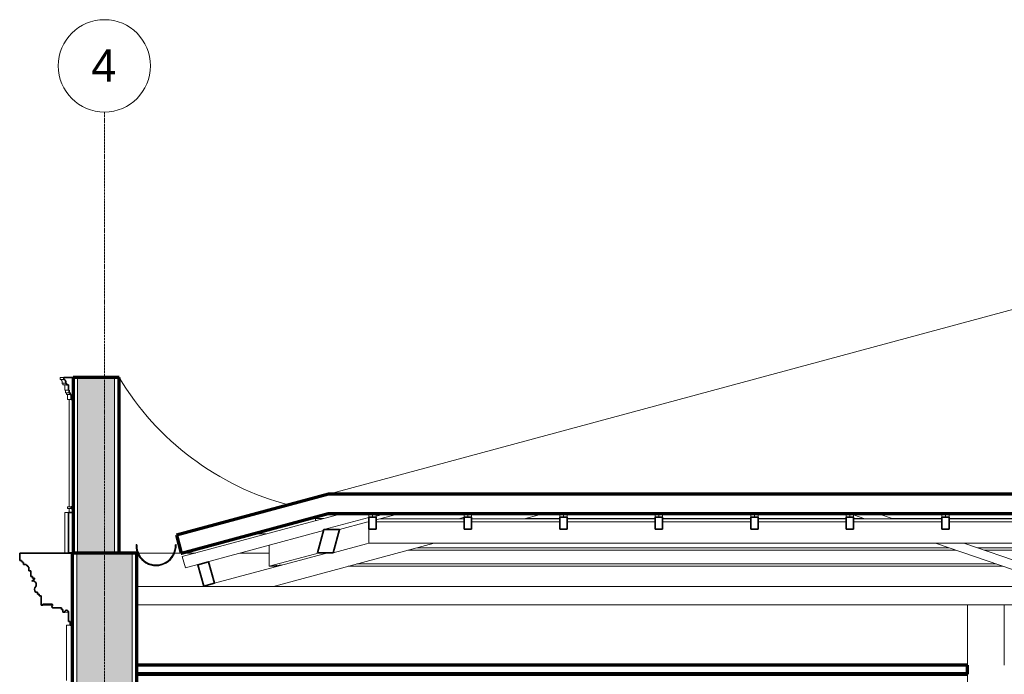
# Model space of a CAD drawing. Header units: millimetres. Extents: x -5363 to 61877, y -2112 to 8822.
# Tile 2 of 17: x -3633 to 1701, y 4672 to 8217. Entities that reach past the tile are written whole.
import ezdxf

# ---------------------------------------------------------------- set-up
doc = ezdxf.new("R2010")
doc.units = ezdxf.units.MM
doc.linetypes.add('_Traço - ponto', pattern=[16, 12, -2, 0, -2])
for name, color, linetype, lineweight in [('A-CLNG', 13, 'Continuous', 18), ('A-GENM', 13, 'Continuous', 18), ('A-GLAZ-CWMG', 51, 'Continuous', 18), ('A-ROOF', 132, 'Continuous', 18), ('A-ROOF-MCUT', 132, 'Continuous', 25), ('A-WALL', 113, 'Continuous', 18), ('A-WALL-PATT', 111, 'Continuous', 70), ('S-GRID', 1, 'Continuous', 9), ('S-GRID-IDEN', 1, 'Continuous', 9)]:
    doc.layers.add(name, color=color, linetype=linetype, lineweight=lineweight)
doc.styles.add('Arial_2', font='arial.ttf', dxfattribs={"height": 175})

# ---------------------------------------------------------------- blocks, each defined once
blk = doc.blocks.new('Generic Models 19 - Generic Models 19-3087287-CORTE C - CORTE DE IMPLANTAÇÃO')
at = {"layer": 'A-GENM'}
for p, q in [((-3413.8, 6279.4), (-3393.8, 6279.4)), ((-3413.8, 6279.4), (-3413.8, 6269.4)), ((-3413.8, 6269.4), (-3393.8, 6269.4)), ((-3403.8, 6249.4), (-3383.8, 6249.4)), ((-3398.8, 6249.4), (-3398.8, 6239.4)), ((-3398.8, 6239.4), (-3378.8, 6239.4)), ((-3388.8, 6239.4), (-3388.8, 6210)), ((-3388.8, 6210), (-3368.8, 6210)), ((-3383.8, 6210), (-3383.8, 6196.5)), ((-3383.8, 6196.5), (-3363.8, 6196.5)), ((-3378.8, 6196.5), (-3378.8, 6186.9)), ((-3378.8, 6186.9), (-3358.8, 6186.9)), ((-3373.8, 6186.9), (-3373.8, 6160.6)), ((-3373.8, 6160.6), (-3353.8, 6160.6)), ((-3363.8, 5579.1), (-3363.8, 6160.6)), ((-3368.8, 5549.1), (-3388.8, 5549.1)), ((-3388.8, 5329.1), (-3388.8, 5549.1)), ((-3353.8, 5579.1), (-3373.8, 5579.1)), ((-3373.8, 5569.1), (-3373.8, 5579.1)), ((-3373.8, 5569.1), (-3353.8, 5569.1)), ((-3363.8, 5549.1), (-3363.8, 5569.1)), ((-3388.8, 5329.1), (-3368.8, 5329.1)), ((-3363.8, 5328.7), (-3363.8, 5329.1))]:
    blk.add_line(p, q, dxfattribs=at)
at = {"layer": 'A-GENM', "lineweight": 35}
for p, q in [((-3343.8, 6279.4), (-3393.8, 6279.4)), ((-3393.8, 6279.4), (-3393.8, 6269.4)), ((-3393.8, 6269.4), (-3392, 6269.4)), ((-3383.8, 6249.4), (-3378.8, 6249.4)), ((-3378.8, 6249.4), (-3378.8, 6239.4)), ((-3343.8, 6160.6), (-3343.8, 6279.4)), ((-3378.8, 6239.4), (-3368.8, 6239.4)), ((-3368.8, 6239.4), (-3368.8, 6210)), ((-3368.8, 6210), (-3363.8, 6210)), ((-3363.8, 6210), (-3363.8, 6196.5)), ((-3363.8, 6196.5), (-3358.8, 6196.5)), ((-3358.8, 6196.5), (-3358.8, 6186.9)), ((-3358.8, 6186.9), (-3353.8, 6186.9)), ((-3353.8, 6186.9), (-3353.8, 6160.6)), ((-3353.8, 6160.6), (-3343.8, 6160.6)), ((-3343.8, 5549.1), (-3368.8, 5549.1)), ((-3368.8, 5549.1), (-3368.8, 5329.1)), ((-3343.8, 5579.1), (-3353.8, 5579.1)), ((-3353.8, 5579.1), (-3353.8, 5569.1)), ((-3353.8, 5569.1), (-3343.8, 5569.1)), ((-3343.8, 5569.1), (-3343.8, 5579.1)), ((-3343.8, 5329.1), (-3343.8, 5549.1)), ((-3368.8, 5329.1), (-3343.8, 5329.1))]:
    blk.add_line(p, q, dxfattribs=at)
blk.add_arc((-3399.3, 6254.7), 16.4, 341.0739, 63.7552, dxfattribs=at)
at = {"layer": 'A-GENM'}
blk.add_arc((-1790.4, 7058.3), 1518.4, 215.2308, 215.8267, dxfattribs=at)
blk.add_open_spline([(-3412, 6269.4), (-3410.8, 6268.8), (-3408.6, 6267.3), (-3406.4, 6264.9), (-3404.9, 6262.7), (-3403.8, 6260.3), (-3402.5, 6255.9), (-3402.9, 6251.8), (-3403.8, 6249.4)], degree=3, knots=[0, 0, 0, 0, 0.166667, 0.333333, 0.416667, 0.5, 0.666667, 1, 1, 1, 1], dxfattribs=at)
blk = doc.blocks.new('Generic Models 17 - Generic Models 17-3093004-CORTE C - CORTE DE IMPLANTAÇÃO')
at = {"layer": 'A-GENM'}
for p in [(-3378.9, 4638.7), (-3358.6, 4938.7)]:
    blk.add_line(p, (-3378.9, 4938.7), dxfattribs=at)
blk = doc.blocks.new('Rectangular Mullion - 2x5 cm-4253628-CORTE C - CORTE DE IMPLANTAÇÃO')
at = {"layer": 'A-GLAZ-CWMG'}
for p, q in [((-2029.8, 5516.1), (-2029.8, 5525.1)), ((-2029.8, 5505.5), (-2029.8, 5516.1)), ((-1986.3, 5516.1), (-2029.8, 5516.1)), ((-2029.8, 5505.5), (-2025.6, 5505.5)), ((-1990.6, 5535.7), (-1913.9, 5535.7)), ((-707.5, 5516.1), (-892.9, 5516.1)), ((-820.5, 5535.7), (-707.5, 5535.7)), ((-667.5, 5535.7), (-190.1, 5535.7)), ((-190.1, 5516.1), (-667.5, 5516.1)), ((-150.1, 5535.7), (327.3, 5535.7)), ((327.3, 5516.1), (-150.1, 5516.1)), ((367.3, 5535.7), (844.6, 5535.7)), ((844.6, 5516.1), (367.3, 5516.1)), ((940.2, 5516.1), (884.6, 5516.1)), ((1037, 5535.7), (1362, 5535.7)), ((1362, 5516.1), (1093.7, 5516.1)), ((1402, 5535.7), (1879.3, 5535.7)), ((1879.3, 5516.1), (1402, 5516.1))]:
    blk.add_line(p, q, dxfattribs=at)
blk = doc.blocks.new('Rectangular Mullion - 6x12 cm 2-3933714-CORTE C - CORTE DE IMPLANTAÇÃO')
at = {"layer": 'A-GLAZ-CWMG'}
for p, q in [((-1795.8, 5506.4), (-1985.1, 5455.3)), ((-1753.4, 5495), (-1900.3, 5455.3)), ((-1753.4, 5379.4), (-1933.8, 5330.7))]:
    blk.add_line(p, q, dxfattribs=at)
at = {"layer": 'A-GLAZ-CWMG', "lineweight": 35}
for p, q in [((-1985.1, 5455.3), (-2018.6, 5330.7)), ((-1900.3, 5455.3), (-1985.1, 5455.3)), ((-1933.8, 5330.7), (-1900.3, 5455.3)), ((-2018.6, 5330.7), (-1933.8, 5330.7))]:
    blk.add_line(p, q, dxfattribs=at)
blk = doc.blocks.new('Rectangular Mullion - 6x12 cm-3934020-CORTE C - CORTE DE IMPLANTAÇÃO')
at = {"layer": 'A-GLAZ-CWMG', "lineweight": 35}
for p, q in [((-2609.2, 5280.6), (-2667.2, 5265)), ((-2578, 5164.7), (-2609.2, 5280.6)), ((-2667.2, 5265), (-2635.9, 5149.1)), ((-2635.9, 5149.1), (-2578, 5164.7))]:
    blk.add_line(p, q, dxfattribs=at)
blk = doc.blocks.new('Rectangular Mullion - 4x6_3-3925250-CORTE C - CORTE DE IMPLANTAÇÃO')
at = {"layer": 'A-GLAZ-CWMG'}
for p, q in [((-2751.7, 5309.5), (-1884.6, 5543.6)), ((-1702.2, 5527.6), (-1668, 5536.8)), ((-1669.8, 5543.6), (-1668, 5536.8)), ((-2735.3, 5248.7), (-1986.2, 5450.9)), ((-2735.3, 5248.7), (-2751.7, 5309.5))]:
    blk.add_line(p, q, dxfattribs=at)
blk = doc.blocks.new('Rectangular Mullion - 4x6_3-3925256-CORTE C - CORTE DE IMPLANTAÇÃO')
at = {"layer": 'A-GLAZ-CWMG'}
for p, q in [((-1742.2, 5543.6), (-1742.2, 5522.8)), ((-1722.2, 5522.8), (-1722.2, 5543.6)), ((-1702.2, 5522.8), (-1702.2, 5543.6))]:
    blk.add_line(p, q, dxfattribs=at)
at = {"layer": 'A-GLAZ-CWMG', "lineweight": 35}
for p, q in [((-1722.2, 5522.8), (-1742.2, 5522.8)), ((-1742.2, 5522.8), (-1742.2, 5457.4)), ((-1702.2, 5522.8), (-1722.2, 5522.8)), ((-1702.2, 5457.4), (-1702.2, 5522.8)), ((-1742.2, 5457.4), (-1702.2, 5457.4))]:
    blk.add_line(p, q, dxfattribs=at)
blk = doc.blocks.new('Rectangular Mullion - 4x6_3-3925257-CORTE C - CORTE DE IMPLANTAÇÃO')
at = {"layer": 'A-GLAZ-CWMG'}
for p, q in [((-1224.8, 5543.6), (-1224.8, 5522.8)), ((-1204.8, 5522.8), (-1204.8, 5543.6)), ((-1184.8, 5522.8), (-1184.8, 5543.6))]:
    blk.add_line(p, q, dxfattribs=at)
at = {"layer": 'A-GLAZ-CWMG', "lineweight": 35}
for p, q in [((-1204.8, 5522.8), (-1224.8, 5522.8)), ((-1224.8, 5522.8), (-1224.8, 5457.4)), ((-1184.8, 5522.8), (-1204.8, 5522.8)), ((-1184.8, 5457.4), (-1184.8, 5522.8)), ((-1224.8, 5457.4), (-1184.8, 5457.4))]:
    blk.add_line(p, q, dxfattribs=at)
blk = doc.blocks.new('Rectangular Mullion - 4x6_3-3925258-CORTE C - CORTE DE IMPLANTAÇÃO')
at = {"layer": 'A-GLAZ-CWMG'}
for p, q in [((-707.5, 5543.6), (-707.5, 5522.8)), ((-687.5, 5522.8), (-687.5, 5543.6)), ((-667.5, 5522.8), (-667.5, 5543.6))]:
    blk.add_line(p, q, dxfattribs=at)
at = {"layer": 'A-GLAZ-CWMG', "lineweight": 35}
for p, q in [((-687.5, 5522.8), (-707.5, 5522.8)), ((-707.5, 5522.8), (-707.5, 5457.4)), ((-667.5, 5522.8), (-687.5, 5522.8)), ((-667.5, 5457.4), (-667.5, 5522.8)), ((-707.5, 5457.4), (-667.5, 5457.4))]:
    blk.add_line(p, q, dxfattribs=at)
blk = doc.blocks.new('Rectangular Mullion - 4x6_3-3931038-CORTE C - CORTE DE IMPLANTAÇÃO')
at = {"layer": 'A-GLAZ-CWMG'}
for p, q in [((-190.1, 5543.6), (-190.1, 5522.8)), ((-170.1, 5522.8), (-170.1, 5543.6)), ((-150.1, 5522.8), (-150.1, 5543.6))]:
    blk.add_line(p, q, dxfattribs=at)
at = {"layer": 'A-GLAZ-CWMG', "lineweight": 35}
for p, q in [((-170.1, 5522.8), (-190.1, 5522.8)), ((-190.1, 5522.8), (-190.1, 5457.4)), ((-150.1, 5522.8), (-170.1, 5522.8)), ((-150.1, 5457.4), (-150.1, 5522.8)), ((-190.1, 5457.4), (-150.1, 5457.4))]:
    blk.add_line(p, q, dxfattribs=at)
blk = doc.blocks.new('Rectangular Mullion - 4x6_3-3931039-CORTE C - CORTE DE IMPLANTAÇÃO')
at = {"layer": 'A-GLAZ-CWMG'}
for p, q in [((327.3, 5543.6), (327.3, 5522.8)), ((347.3, 5522.8), (347.3, 5543.6)), ((367.3, 5522.8), (367.3, 5543.6))]:
    blk.add_line(p, q, dxfattribs=at)
at = {"layer": 'A-GLAZ-CWMG', "lineweight": 35}
for p, q in [((347.3, 5522.8), (327.3, 5522.8)), ((327.3, 5522.8), (327.3, 5457.4)), ((367.3, 5522.8), (347.3, 5522.8)), ((367.3, 5457.4), (367.3, 5522.8)), ((327.3, 5457.4), (367.3, 5457.4))]:
    blk.add_line(p, q, dxfattribs=at)
blk = doc.blocks.new('Rectangular Mullion - 4x6_3-3931040-CORTE C - CORTE DE IMPLANTAÇÃO')
at = {"layer": 'A-GLAZ-CWMG'}
for p, q in [((844.6, 5543.6), (844.6, 5522.8)), ((864.6, 5522.8), (864.6, 5543.6)), ((884.6, 5522.8), (884.6, 5543.6))]:
    blk.add_line(p, q, dxfattribs=at)
at = {"layer": 'A-GLAZ-CWMG', "lineweight": 35}
for p, q in [((864.6, 5522.8), (844.6, 5522.8)), ((844.6, 5522.8), (844.6, 5457.4)), ((884.6, 5522.8), (864.6, 5522.8)), ((884.6, 5457.4), (884.6, 5522.8)), ((844.6, 5457.4), (884.6, 5457.4))]:
    blk.add_line(p, q, dxfattribs=at)
blk = doc.blocks.new('Rectangular Mullion - 4x6_3-3931041-CORTE C - CORTE DE IMPLANTAÇÃO')
at = {"layer": 'A-GLAZ-CWMG'}
for p, q in [((1362, 5543.6), (1362, 5522.8)), ((1382, 5522.8), (1382, 5543.6)), ((1402, 5522.8), (1402, 5543.6))]:
    blk.add_line(p, q, dxfattribs=at)
at = {"layer": 'A-GLAZ-CWMG', "lineweight": 35}
for p, q in [((1382, 5522.8), (1362, 5522.8)), ((1362, 5522.8), (1362, 5457.4)), ((1402, 5522.8), (1382, 5522.8)), ((1402, 5457.4), (1402, 5522.8)), ((1362, 5457.4), (1402, 5457.4))]:
    blk.add_line(p, q, dxfattribs=at)
blk = doc.blocks.new('Rectangular Mullion - 6x12 cm-4082038-CORTE C - CORTE DE IMPLANTAÇÃO')
at = {"layer": 'A-GLAZ-CWMG'}
for p, q in [((-1529.2, 5344.3), (1439.1, 5344.3)), ((1402.2, 5357), (-1482.1, 5357)), ((1893.8, 5357), (1555.8, 5357)), ((1592.7, 5344.3), (1893.8, 5344.3))]:
    blk.add_line(p, q, dxfattribs=at)
blk = doc.blocks.new('Rectangular Mullion - 6x12 cm 2-3933775-CORTE C - CORTE DE IMPLANTAÇÃO')
at = {"layer": 'A-GLAZ-CWMG'}
for p, q in [((-1742.2, 5520.9), (-1795.8, 5506.4)), ((-1742.2, 5498), (-1753.4, 5495)), ((-1573.3, 5543.6), (-1702.2, 5508.8)), ((-1658.1, 5543.6), (-1669, 5540.6)), ((-1224.8, 5522.1), (-1253.1, 5514.5)), ((-1145.4, 5543.6), (-1184.8, 5532.9)), ((-1741, 5382.8), (-1753.4, 5379.4))]:
    blk.add_line(p, q, dxfattribs=at)
blk = doc.blocks.new('Rectangular Mullion - 6x12 cm-3933675-CORTE C - CORTE DE IMPLANTAÇÃO')
at = {"layer": 'A-GLAZ-CWMG'}
for p, q in [((-1681.1, 5514.5), (-1702.2, 5508.8)), ((-1224.8, 5498.3), (-1702.2, 5498.3)), ((-1224.8, 5514.5), (-1681.1, 5514.5)), ((-707.5, 5514.5), (-1184.8, 5514.5)), ((-707.5, 5498.3), (-1184.8, 5498.3)), ((-190.1, 5514.5), (-667.5, 5514.5)), ((-190.1, 5498.3), (-667.5, 5498.3)), ((327.3, 5514.5), (-150.1, 5514.5)), ((327.3, 5498.3), (-150.1, 5498.3)), ((844.6, 5514.5), (367.3, 5514.5)), ((844.6, 5498.3), (367.3, 5498.3)), ((1362, 5514.5), (884.6, 5514.5)), ((1362, 5498.3), (884.6, 5498.3)), ((1879.3, 5514.5), (1402, 5514.5)), ((1879.3, 5498.3), (1402, 5498.3)), ((-1741, 5457.4), (-1741, 5382.8)), ((6011.8, 5382.8), (-1741, 5382.8))]:
    blk.add_line(p, q, dxfattribs=at)
blk = doc.blocks.new('Rectangular Mullion - 6x12 cm 2-4082042-CORTE C - CORTE DE IMPLANTAÇÃO')
at = {"layer": 'A-GLAZ-CWMG'}
for p, q in [((-2281.8, 5371.1), (-2281.8, 5256.7)), ((-2007.8, 5330.7), (-2281.8, 5256.7)), ((-2281.8, 5256.7), (-2209.9, 5264.1))]:
    blk.add_line(p, q, dxfattribs=at)
blk = doc.blocks.new('tesoura - tesoura-4026580-CORTE C - CORTE DE IMPLANTAÇÃO')
at = {"layer": 'A-GENM'}
for p, q in [((-899, 5514.5), (-791.2, 5543.6)), ((884.6, 5535.2), (944.9, 5514.5)), ((1098.5, 5514.5), (1014, 5543.6)), ((-2257.2, 5147.8), (-1386.9, 5382.8)), ((1327.5, 5382.8), (1893.8, 5187.8)), ((1893.8, 5240.7), (1481.1, 5382.8)), ((-1963.3, 5330.7), (-2578, 5164.7)), ((-2640.8, 5147.8), (-2999, 5147.8)), ((-2635.9, 5149.1), (-2640.8, 5147.8)), ((-2640.8, 5147.8), (-2257.2, 5147.8)), ((6421.1, 5147.8), (-2257.2, 5147.8))]:
    blk.add_line(p, q, dxfattribs=at)
blk = doc.blocks.new('Rectangular Mullion - 6x12 cm-4082041-CORTE C - CORTE DE IMPLANTAÇÃO')
at = {"layer": 'A-GLAZ-CWMG'}
for p, q in [((-2281.8, 5256.7), (-2281.8, 5371.1)), ((-2209.9, 5264.1), (-2281.8, 5256.7)), ((-2281.8, 5256.7), (-2237.3, 5256.7)), ((-1853.7, 5256.7), (1693.6, 5256.7)), ((1656.6, 5269.4), (-1806.6, 5269.4))]:
    blk.add_line(p, q, dxfattribs=at)
blk = doc.blocks.new('ORNAMENTO SUPERIOR - ORNAMENTO SUPERIOR-4323885-CORTE C - CORTE DE IMPLANTAÇÃO')
at = {"layer": 'A-GENM', "lineweight": 35}
for p, q in [((-3348.6, 5328.7), (-3632.7, 5328.7)), ((-3632.7, 5328.7), (-3632.7, 5287.4)), ((-3632.7, 5287.4), (-3622.7, 5287.4)), ((-3622.7, 5287.4), (-3622.7, 5282.4)), ((-3622.7, 5282.4), (-3617.7, 5282.4)), ((-3617.7, 5282.4), (-3617.7, 5277.4)), ((-3348.6, 4938.7), (-3348.6, 5328.7)), ((-3617.7, 5277.4), (-3612.7, 5277.4)), ((-3612.7, 5277.4), (-3612.7, 5267.4)), ((-3612.7, 5267.4), (-3597.7, 5267.4)), ((-3597.7, 5267.4), (-3597.7, 5262.4)), ((-3597.7, 5262.4), (-3592.7, 5262.4)), ((-3592.7, 5262.4), (-3592.7, 5257.4)), ((-3592.7, 5257.4), (-3587.7, 5257.4)), ((-3587.7, 5257.4), (-3587.7, 5252.4)), ((-3587.7, 5252.4), (-3582.7, 5252.4)), ((-3582.7, 5252.4), (-3582.7, 5232.4)), ((-3582.7, 5232.4), (-3572.7, 5232.4)), ((-3572.7, 5232.4), (-3572.7, 5202.4)), ((-3572.7, 5202.4), (-3562.7, 5202.4)), ((-3552.7, 5187.4), (-3566.4, 5176.7)), ((-3562.7, 5202.4), (-3562.7, 5192.4)), ((-3562.7, 5192.4), (-3552.7, 5192.4)), ((-3552.7, 5192.4), (-3552.7, 5187.4)), ((-3546.6, 5116.7), (-3536.6, 5116.7)), ((-3536.6, 5116.7), (-3536.6, 5106.7)), ((-3536.6, 5106.7), (-3526.6, 5106.7)), ((-3526.6, 5106.7), (-3526.6, 5096.7)), ((-3526.6, 5096.7), (-3516.6, 5096.7)), ((-3516.6, 5096.7), (-3516.6, 5046.7)), ((-3516.6, 5046.7), (-3506.6, 5046.7)), ((-3506.6, 5046.7), (-3506.6, 5051.7)), ((-3506.6, 5051.7), (-3456.6, 5051.7)), ((-3452.5, 5031.7), (-3406.6, 5031.7)), ((-3406.6, 5031.7), (-3406.6, 5023.7)), ((-3406.6, 5023.7), (-3398.6, 5023.7)), ((-3398.6, 5023.7), (-3398.6, 5008.7)), ((-3398.6, 5008.7), (-3388.6, 5008.7)), ((-3368.6, 5009.1), (-3368.6, 4958.7)), ((-3368.6, 4958.7), (-3358.6, 4958.7)), ((-3358.6, 4958.7), (-3358.6, 4938.7)), ((-3358.6, 4938.7), (-3348.6, 4938.7))]:
    blk.add_line(p, q, dxfattribs=at)
at = {"layer": 'A-GENM'}
for p, q in [((-3454.6, 5046.7), (-3506.6, 5046.7)), ((-3368.4, 5008.7), (-3388.6, 5008.7))]:
    blk.add_line(p, q, dxfattribs=at)
at = {"layer": 'A-GENM', "lineweight": 35}
for centre, radius, start, end in [((-3561.6, 5158.3), 19, 325.4597, 104.5403), ((-3529.7, 5131.7), 22.6, 135.8597, 221.7664), ((-3452.5, 5037.5), 5.84, 134.5404, 270), ((-3462.1, 5046.7), 7.42, 317.6422, 42.3578), ((-3378.6, 5009.1), 10, 0, 182.8227)]:
    blk.add_arc(centre, radius, start, end, dxfattribs=at)
at = {"layer": 'A-GENM'}
blk.add_open_spline([(-3545.9, 5147.5), (-3547.2, 5146.1), (-3549.5, 5143.1), (-3551.7, 5137.8), (-3552.6, 5132.2), (-3552, 5126.5), (-3550, 5121.2), (-3547.8, 5118.1), (-3546.6, 5116.7)], degree=3, dxfattribs=at)
blk.add_open_spline([(-3456.6, 5041.7), (-3456.9, 5041.3), (-3457.5, 5040.6), (-3458.1, 5039.3), (-3458.4, 5038), (-3458.3, 5036.6), (-3458, 5035.5), (-3457.6, 5034.7), (-3457.2, 5034.1), (-3456.8, 5033.5), (-3456.3, 5033.1), (-3455.7, 5032.6), (-3455.1, 5032.3), (-3454.5, 5032), (-3453.6, 5031.7), (-3452.9, 5031.7), (-3452.5, 5031.7)], degree=3, knots=[0, 0, 0, 0, 0.1, 0.2, 0.3, 0.4, 0.5, 0.55, 0.6, 0.65, 0.7, 0.75, 0.8, 0.85, 0.9, 1, 1, 1, 1], dxfattribs=at)
blk = doc.blocks.new('Grid - Head Grid-11506-CORTE C - CORTE DE IMPLANTAÇÃO')
at = {"layer": 'S-GRID-IDEN'}
blk.add_circle((29896.1, 7967.2), 250, dxfattribs=at)

msp = doc.modelspace()

# ---------------------------------------------------------------- hatches: boundary and pattern name
at = {"layer": 'A-WALL-PATT'}
for points in [[(-3277.7, 5328.7), (-3118.8, 5328.7), (-3118.8, 6279.4), (-3318.8, 6279.4), (-3318.8, 5328.7)], [(-3323.9, -140), (-3023.9, -140), (-3023.9, 5328.7), (-3323.9, 5328.7), (-3323.9, 0)]]:
    msp.add_hatch(color=256, dxfattribs=at).paths.add_polyline_path(points, flags=0)

# ---------------------------------------------------------------- linework, layer by layer
at = {"layer": 'A-CLNG', "lineweight": 70}
for p, q in [((1501.1, 4721.9), (-2998.9, 4721.9)), ((1501.1, 4671.9), (1501.1, 4721.9)), ((-2998.9, 4671.9), (1501.1, 4671.9))]:
    msp.add_line(p, q, dxfattribs=at)
at = {"layer": 'A-CLNG'}
msp.add_line((1501.1, 4681.9), (-2998.9, 4681.9), dxfattribs=at)
at = {"layer": 'A-ROOF'}
for p, q in [((-1960.3, 5647.4), (1968, 6708.1)), ((-2375, 5431.9), (-2298.3, 5431.9))]:
    msp.add_line(p, q, dxfattribs=at)
at = {"layer": 'A-ROOF', "lineweight": 70}
for p, q in [((-1960.3, 5647.4), (-2783.9, 5425.1)), ((6210.6, 5647.4), (-1960.3, 5647.4)), ((-2756.9, 5328.8), (-1961.3, 5543.6)), ((-1961.3, 5543.6), (6213.7, 5543.6)), ((-2783.9, 5425.1), (-2757.9, 5328.8)), ((-2757.9, 5328.8), (-2756.9, 5328.8))]:
    msp.add_line(p, q, dxfattribs=at)
at = {"layer": 'A-ROOF-MCUT'}
for centre, radius, start, end in [((-3000.8, 5372.3), 1.81, 358.5645, 178.5645), ((-2893.9, 5369.6), 108.7, 178.5645, 1.5645), ((-2893.9, 5369.6), 105, 178.5645, 1.5645), ((-2787.1, 5372.5), 1.81, 1.5645, 181.5645)]:
    msp.add_arc(centre, radius, start, end, dxfattribs=at)
at = {"layer": 'A-WALL', "lineweight": 70}
for p, q in [((-3093.8, 6279.4), (-3343.8, 6279.4)), ((-3343.8, 6279.4), (-3343.8, 5328.7)), ((-3093.8, 5328.7), (-3093.8, 6279.4)), ((-3348.9, 5328.7), (-3348.9, 830)), ((-2998.9, 5328.7), (-3348.9, 5328.7)), ((-2998.9, 1030), (-2998.9, 5328.7))]:
    msp.add_line(p, q, dxfattribs=at)
at = {"layer": 'A-WALL'}
for p, q in [((-3341.3, 5328.7), (-3341.3, 6279.4)), ((-3318.8, 5328.7), (-3318.8, 6279.4)), ((-3118.8, 5328.7), (-3118.8, 6279.4)), ((-3096.3, 5328.7), (-3096.3, 6279.4)), ((-3346.4, 5328.7), (-3346.4, -140)), ((-3323.9, 5328.7), (-3323.9, -140)), ((-3023.9, 5328.7), (-3023.9, -140)), ((-3001.4, 5328.7), (-3001.4, 1030)), ((-2993.3, 5328.7), (-2998.9, 5328.7)), ((-2798.5, 5328.7), (-2989.4, 5328.7)), ((-2680.5, 5328.7), (-2794.6, 5328.7)), ((-2281.8, 5328.7), (-2438.8, 5328.7)), ((6421.1, 5048.7), (-2998.9, 5048.7)), ((1501.1, 4721.9), (1501.1, 5048.7)), ((1701.1, 5048.7), (1701.1, 4721.9)), ((1501.1, 1030), (1501.1, 4671.9))]:
    msp.add_line(p, q, dxfattribs=at)
msp.add_arc((-1790.1, 7058.5), 1518.8, 210.8646, 255.3881, dxfattribs=at)
at = {"layer": 'S-GRID', "linetype": '_Traço - ponto'}
msp.add_line((-3173.9, -1230.9), (-3173.9, 7717.2), dxfattribs=at)

# ---------------------------------------------------------------- block references
at = {"layer": 'A-GENM'}
for name in ['Generic Models 19 - Generic Models 19-3087287-CORTE C - CORTE DE IMPLANTAÇÃO', 'tesoura - tesoura-4026580-CORTE C - CORTE DE IMPLANTAÇÃO', 'ORNAMENTO SUPERIOR - ORNAMENTO SUPERIOR-4323885-CORTE C - CORTE DE IMPLANTAÇÃO', 'Generic Models 17 - Generic Models 17-3093004-CORTE C - CORTE DE IMPLANTAÇÃO']:
    msp.add_blockref(name, (0, 0), dxfattribs=at)
at = {"layer": 'A-GLAZ-CWMG'}
for name in ['Rectangular Mullion - 4x6_3-3925250-CORTE C - CORTE DE IMPLANTAÇÃO', 'Rectangular Mullion - 2x5 cm-4253628-CORTE C - CORTE DE IMPLANTAÇÃO', 'Rectangular Mullion - 6x12 cm 2-3933714-CORTE C - CORTE DE IMPLANTAÇÃO', 'Rectangular Mullion - 6x12 cm 2-3933775-CORTE C - CORTE DE IMPLANTAÇÃO', 'Rectangular Mullion - 4x6_3-3925256-CORTE C - CORTE DE IMPLANTAÇÃO', 'Rectangular Mullion - 6x12 cm-3933675-CORTE C - CORTE DE IMPLANTAÇÃO', 'Rectangular Mullion - 4x6_3-3925257-CORTE C - CORTE DE IMPLANTAÇÃO', 'Rectangular Mullion - 4x6_3-3925258-CORTE C - CORTE DE IMPLANTAÇÃO', 'Rectangular Mullion - 4x6_3-3931038-CORTE C - CORTE DE IMPLANTAÇÃO', 'Rectangular Mullion - 4x6_3-3931039-CORTE C - CORTE DE IMPLANTAÇÃO', 'Rectangular Mullion - 4x6_3-3931040-CORTE C - CORTE DE IMPLANTAÇÃO', 'Rectangular Mullion - 4x6_3-3931041-CORTE C - CORTE DE IMPLANTAÇÃO', 'Rectangular Mullion - 6x12 cm-4082038-CORTE C - CORTE DE IMPLANTAÇÃO', 'Rectangular Mullion - 6x12 cm 2-4082042-CORTE C - CORTE DE IMPLANTAÇÃO', 'Rectangular Mullion - 6x12 cm-4082041-CORTE C - CORTE DE IMPLANTAÇÃO', 'Rectangular Mullion - 6x12 cm-3934020-CORTE C - CORTE DE IMPLANTAÇÃO']:
    msp.add_blockref(name, (0, 0), dxfattribs=at)
at = {"layer": 'S-GRID-IDEN'}
msp.add_blockref('Grid - Head Grid-11506-CORTE C - CORTE DE IMPLANTAÇÃO', (-33070, 0), dxfattribs=at)

# ---------------------------------------------------------------- texts
at = {"layer": 'S-GRID-IDEN', "insert": (-3245.2, 8056.6), "char_height": 175, "width": 168.354, "attachment_point": 1, "style": 'Arial_2'}
msp.add_mtext('4', dxfattribs=at)

doc.saveas('drawing.dxf')
